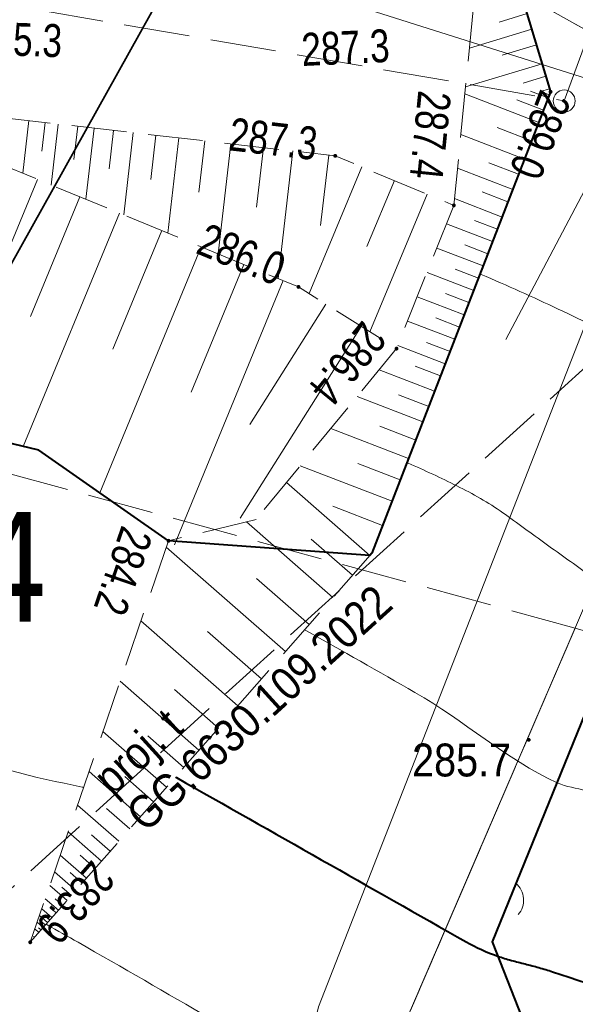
# Model space of a CAD drawing. Header units: metres. Extents: x 8377125 to 8377741, y 5529327 to 5529631.
# Tile 22 of 150: x 8377373 to 8377385, y 5529470 to 5529493. Entities that reach past the tile are written whole.
import ezdxf
from ezdxf.enums import TextEntityAlignment as Align

# ---------------------------------------------------------------- set-up
doc = ezdxf.new("R2010")
doc.units = ezdxf.units.M
doc.header["$MEASUREMENT"] = 0
for name, pattern in [('1.5_0.5', [2, 1.5, -0.5]), ('BUBZ01-500', [1.75, 1.25, -0.5]), ('egkk-500', [2, 1.5, -0.5]), ('egug-500', [1, 0.5, -0.5])]:
    doc.linetypes.add(name, pattern=pattern)
doc.layers.get('0').update_dxf_attribs({"color": 2})
for name, color, linetype in [('!granica', 2, 'Continuous'), ('!przekroje', 2, 'Continuous'), ('000 Inne (niezydentyfikowane)', 7, 'Continuous')]:
    doc.layers.add(name, color=color, linetype=linetype)
for name, color, linetype, lineweight in [('!NR otworow', 2, 'Continuous', 5), ('1 500 A2 Ramka', 2, 'Continuous', 0), ('1 500 A2 Ramka (Construction)', 2, 'Continuous', 0), ('217-kontur klasyfikacyjny', 7, 'Continuous', 0), ('218-kontur użytku gruntowego', 7, 'Continuous', 0), ('219-działka ewidencyjna', 7, 'Continuous', 0), ('BUBZ01', 7, 'Continuous', 0), ('BUBZ01_1', 7, 'Continuous', 0), ('KTOK05_01', 7, 'Continuous', 0), ('OTZK', 7, 'Continuous', 0), ('pikieta naturalna', 7, 'Continuous', 0), ('pikieta naturalna-Atr2', 7, 'Continuous', 0), ('przewód gazowy', 7, 'Continuous', 0), ('przewód kanalizacyjny - ob. projektowany', 7, 'Continuous', 0), ('przewód telekomunikacyjny napowietrzny - ob. projektowany', 7, 'Continuous', 0), ('przewód telekomunikacyjny napowietrzny - ob. projektowany-Atr1', 7, 'Continuous', 0), ('RTPW01', 7, 'Continuous', 0), ('studnia kanalizacyjna - ob. projektowany', 7, 'Continuous', 0), ('WWRPH_811', 7, 'Continuous', 0), ('WWRPH_814', 7, 'Continuous', 0)]:
    doc.layers.add(name, color=color, linetype=linetype, lineweight=lineweight)
doc.styles.get("Standard").update_dxf_attribs({"font": 'Working1250.shx', "width": 0.75})
doc.linetypes.add('KTOK05_01-500', pattern='A,3.75,[13,dgnlstyle-rozp_2015.shx,S=0.002777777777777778,R=0,X=0,Y=0],3.75', length=7.5)

# ---------------------------------------------------------------- blocks, each defined once
blk = doc.blocks.new('PW01')
at = {"linetype": 'Continuous', "lineweight": 13}
h = blk.add_hatch(color=0, dxfattribs=at)
edge = h.paths.add_edge_path()
edge.add_arc((0, 0), 0.04500000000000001, 0, 360)
blk = doc.blocks.new('US15')
at = {"color": 0, "linetype": 'Continuous', "lineweight": 13}
blk.add_circle((0, 0), 0.25, dxfattribs=at)
blk = doc.blocks.new('RTPW01')
at = {"layer": 'RTPW01', "linetype": 'Continuous', "lineweight": 13}
h = blk.add_hatch(color=7, dxfattribs=at)
edge = h.paths.add_edge_path()
edge.add_arc((0, 0), 0.004500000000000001, 0, 360)
blk = doc.blocks.new('*U23')
at = {"layer": '1 500 A2 Ramka (Construction)', "color": 2, "linetype": 'Continuous', "lineweight": 30}
blk.add_3dface([(-10.11719955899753, -20.54969160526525), (10.11721456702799, -20.54969160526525), (10.11721456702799, 9.148413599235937), (-10.11719955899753, 9.148413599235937)], dxfattribs=at)

msp = doc.modelspace()

# ---------------------------------------------------------------- linework, layer by layer
at = {"layer": '!granica', "color": 1, "linetype": 'Continuous', "lineweight": 40, "elevation": 288.7223571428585}
msp.add_lwpolyline([(8377368.898499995, 5529504.67142857), (8377369.672, 5529505.21), (8377374.779, 5529504.381), (8377378.486698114, 5529503.203641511), (8377381.317000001, 5529501.980000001), (8377382.413000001, 5529500.947000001), (8377383.125608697, 5529499.467260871), (8377383.158000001, 5529499.4), (8377383.411, 5529498.303), (8377383.224, 5529497.695), (8377383.543000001, 5529497.086), (8377383.513, 5529494.925000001), (8377384.609, 5529491.288000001), (8377380.536, 5529480.768), (8377380.486708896, 5529480.711829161), (8377375.9, 5529481.05), (8377372.944, 5529483.114), (8377369.963, 5529483.828000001), (8377368.391000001, 5529486.566000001), (8377363.039000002, 5529490.132000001), (8377363.775, 5529497.435), (8377367.90071326, 5529502.527429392), (8377368.839000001, 5529504.63), (8377368.898499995, 5529504.67142857)], dxfattribs=at)
at = {"layer": '!przekroje', "color": 1, "linetype": 'Continuous', "lineweight": 35}
msp.add_lwpolyline([(8377338.738488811, 5529420.24164327), (8377341.782587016, 5529426.340648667), (8377368.32, 5529480.21), (8377379.201, 5529499.73), (8377387.859220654, 5529519.936160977), (8377400, 5529548.919341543)], dxfattribs=at)
at = {"layer": '000 Inne (niezydentyfikowane)', "color": 6, "linetype": 'Continuous', "lineweight": 13}
msp.add_line((8377405.004836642, 5529526.288719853), (8377383.589999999, 5529485.639), dxfattribs=at)
at = {"layer": '217-kontur klasyfikacyjny', "color": 3, "linetype": 'egkk-500', "lineweight": 13, "flags": 128}
for points in [[(8377389.95, 5529490.16), (8377366.850000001, 5529503.08)], [(8377385.170000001, 5529479.06), (8377352.2, 5529488.06)], [(8377378.46, 5529463.480000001), (8377385.170000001, 5529479.06)], [(8377385.170000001, 5529479.06), (8377378.46, 5529463.480000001)], [(8377413.45951982, 5529470.727986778), (8377385.170000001, 5529479.06)]]:
    msp.add_lwpolyline(points, dxfattribs=at)
at = {"layer": '218-kontur użytku gruntowego', "color": 3, "linetype": 'egug-500', "lineweight": 13, "flags": 128}
for points in [[(8377366.850000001, 5529503.08), (8377389.95, 5529490.16)], [(8377389.95, 5529490.16), (8377366.850000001, 5529503.08)], [(8377378.46, 5529463.480000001), (8377385.170000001, 5529479.06)], [(8377385.170000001, 5529479.06), (8377378.46, 5529463.480000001)]]:
    msp.add_lwpolyline(points, dxfattribs=at)
at = {"layer": '219-działka ewidencyjna', "color": 7, "linetype": 'Continuous', "lineweight": 13, "flags": 128}
for points in [[(8377389.95, 5529490.16), (8377343.149173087, 5529516.328937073)], [(8377389.95, 5529490.16), (8377364.180000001, 5529498.31)], [(8377389.95, 5529490.16), (8377378.46, 5529463.480000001)]]:
    msp.add_lwpolyline(points, dxfattribs=at)
at = {"layer": 'BUBZ01', "color": 7, "linetype": 'BUBZ01-500', "lineweight": 13, "extrusion": (0.09938717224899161, 0.4121364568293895, 0.9056852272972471), "elevation": 3111766.138554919, "flags": 128}
msp.add_lwpolyline([(-6847630.83861216, -6646987.149743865), (-6847641.933452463, -6646985.243862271), (-6847644.436013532, -6646984.312150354)], dxfattribs=at)
at = {"layer": 'BUBZ01', "color": 7, "linetype": 'BUBZ01-500', "lineweight": 13, "extrusion": (-0.2121883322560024, -0.4280537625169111, 0.8784908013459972), "elevation": -4144248.783357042, "flags": 128}
msp.add_lwpolyline([(5049971.385478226, 7620929.457705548), (5049982.009301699, 7620933.813455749), (5049984.933406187, 7620934.0290455)], dxfattribs=at)
at = {"layer": 'BUBZ01', "color": 7, "linetype": 'BUBZ01-500', "lineweight": 13}
for points in [[(8377375.9, 5529481.05, 284.1960000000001), (8377372.944, 5529483.114, 284.038), (8377369.963, 5529483.828000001, 284.054), (8377368.391000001, 5529486.566000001, 284.053), (8377363.039000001, 5529490.132, 283.973), (8377363.775, 5529497.435, 284.331), (8377354.599, 5529503.470000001, 283.599), (8377340.35990658, 5529509.545487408, 281.8727691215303)], [(8377382.336, 5529496.989, 288.425), (8377383.027000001, 5529494.972, 288.177), (8377382.403000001, 5529488.699, 287.379), (8377381.097, 5529485.432, 286.3980000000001), (8377377.898, 5529481.537, 285.199), (8377375.9, 5529481.05, 284.1960000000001), (8377372.748000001, 5529471.893, 283.877)], [(8377372.748000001, 5529471.893, 283.877), (8377380.536, 5529480.768, 286.521), (8377384.609, 5529491.288000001, 288.965), (8377383.513, 5529494.925, 288.673)]]:
    msp.add_polyline3d(points, dxfattribs=at)
at = {"layer": 'BUBZ01_1', "color": 7, "linetype": 'Continuous', "lineweight": 13}
for p, q in [((8377383.435750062, 5529492.879187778, 288.3541256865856), (8377384.071745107, 5529493.070843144, 288.8218627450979)), ((8377382.759869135, 5529492.286564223, 287.8353807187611), (8377384.179196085, 5529492.714274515, 288.8504901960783)), ((8377383.503315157, 5529492.121650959, 288.3317452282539), (8377384.286647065, 5529492.357705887, 288.8791176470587)), ((8377382.672120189, 5529491.404434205, 287.7231633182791), (8377384.415588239, 5529491.929823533, 288.9134705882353)), ((8377383.982815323, 5529491.488249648, 288.5828673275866), (8377384.501549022, 5529491.644568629, 288.9363725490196)), ((8377382.656060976, 5529491.242992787, 287.7026260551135), (8377384.339264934, 5529490.591311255, 288.8031456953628)), ((8377384.149637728, 5529491.30562579, 288.6698485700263), (8377384.555053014, 5529491.148662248, 288.9326291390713)), ((8377384.380016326, 5529491.296786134, 288.8178724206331), (8377384.587509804, 5529491.359313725, 288.9592745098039)), ((8377384.480672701, 5529491.257572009, 288.8831194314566), (8377384.582026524, 5529491.218331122, 288.9488145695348)), ((8377383.839036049, 5529491.105432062, 288.4737165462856), (8377384.447158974, 5529490.869986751, 288.867887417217)), ((8377372.577435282, 5529489.429468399, 285.5138440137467), (8377372.715609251, 5529490.631046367, 285.9805430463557)), ((8377373.011918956, 5529489.934841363, 285.7956315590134), (8377373.087066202, 5529490.588331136, 286.0494503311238)), ((8377373.224240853, 5529489.162858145, 285.5641878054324), (8377373.384231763, 5529490.554158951, 286.1045761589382)), ((8377373.742712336, 5529489.744009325, 285.892507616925), (8377373.829980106, 5529490.502900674, 286.1872649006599)), ((8377374.014780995, 5529488.837001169, 285.6257191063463), (8377374.201437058, 5529490.460185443, 286.2561721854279)), ((8377374.546585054, 5529489.534094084, 285.9990712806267), (8377374.647185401, 5529490.408927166, 286.3388609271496)), ((8377374.877188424, 5529488.481520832, 285.6928441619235), (8377375.092933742, 5529490.357668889, 286.4215496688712)), ((8377382.56397852, 5529490.317298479, 287.5848667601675), (8377384.015582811, 5529489.755284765, 288.6089205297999)), ((8377383.39372181, 5529490.476721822, 288.1748897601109), (8377384.177423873, 5529490.17329801, 288.7060331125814)), ((8377375.496616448, 5529489.286012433, 286.1250101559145), (8377375.612973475, 5529490.297867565, 286.5180198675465)), ((8377375.883330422, 5529488.066793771, 285.771156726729), (8377376.133013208, 5529490.238066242, 286.6144900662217)), ((8377376.592806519, 5529488.999764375, 286.2703242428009), (8377376.72734433, 5529490.169721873, 286.7247417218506)), ((8377377.033206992, 5529487.592819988, 285.8606568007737), (8377377.321675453, 5529490.101377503, 286.8349933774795)), ((8377377.908234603, 5529488.656266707, 286.4447011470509), (8377378.064589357, 5529490.015947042, 286.9728079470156)), ((8377378.398685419, 5529487.02997612, 285.9669381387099), (8377378.73321187, 5529489.939059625, 287.096841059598)), ((8377379.366008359, 5529488.241444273, 286.6539605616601), (8377379.550417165, 5529489.845086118, 287.2484370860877)), ((8377383.203163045, 5529489.669266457, 288.0318968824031), (8377383.88071526, 5529489.406940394, 288.5279933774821)), ((8377379.102303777, 5529486.687721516, 286.0454697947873), (8377380.307399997, 5529489.573975, 287.2991749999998)), ((8377382.48724314, 5529489.545886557, 287.4867340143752), (8377383.74584771, 5529489.058596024, 288.4470662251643)), ((8377370.59543172, 5529483.67652189, 284.0506055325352), (8377372.910226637, 5529489.292293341, 285.5397466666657)), ((8377380.422391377, 5529487.757957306, 286.747588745), (8377381.050999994, 5529489.263499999, 287.3274999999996)), ((8377383.04725133, 5529489.008621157, 287.914902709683), (8377383.637953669, 5529488.779920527, 288.38232450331)), ((8377372.753105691, 5529486.161170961, 284.8301141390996), (8377373.879119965, 5529488.892920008, 285.6151599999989)), ((8377380.485261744, 5529485.817107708, 286.2898851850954), (8377381.794599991, 5529488.953024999, 287.3558249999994)), ((8377382.418181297, 5529488.851615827, 287.3984145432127), (8377383.503086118, 5529488.431576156, 288.3013973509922)), ((8377372.585061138, 5529483.199971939, 284.0399265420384), (8377374.778806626, 5529488.522073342, 285.6851866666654)), ((8377382.871063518, 5529488.355826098, 287.7867712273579), (8377383.395192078, 5529488.152900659, 288.2366556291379)), ((8377374.632824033, 5529485.417972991, 284.9146389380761), (8377375.747699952, 5529488.122700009, 285.7605999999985)), ((8377382.23600316, 5529488.281252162, 287.2535605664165), (8377383.287298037, 5529487.874225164, 288.1719139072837)), ((8377374.335263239, 5529482.142563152, 284.1123638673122), (8377376.647386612, 5529487.751853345, 285.830626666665)), ((8377382.014139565, 5529487.72625341, 287.0869080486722), (8377383.071509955, 5529487.31687417, 288.0424304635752)), ((8377382.652237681, 5529487.799651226, 287.638703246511), (8377383.179403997, 5529487.595549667, 288.1071721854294)), ((8377376.415864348, 5529484.440230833, 285.0327251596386), (8377377.61627994, 5529487.352480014, 285.9060399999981)), ((8377381.792275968, 5529487.171254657, 286.9202555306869), (8377382.855721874, 5529486.759523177, 287.9129470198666)), ((8377382.433411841, 5529487.243476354, 287.4906352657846), (8377382.963615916, 5529487.038198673, 287.9776887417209)), ((8377376.032763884, 5529480.957298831, 284.2030963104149), (8377378.515966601, 5529486.981633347, 285.9760666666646)), ((8377381.57041237, 5529486.616255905, 286.7536030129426), (8377382.639933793, 5529486.202172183, 287.7834635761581)), ((8377382.214586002, 5529486.687301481, 287.3425672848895), (8377382.747827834, 5529486.48084768, 287.8482052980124)), ((8377377.755507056, 5529483.704332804, 285.1577867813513), (8377379.482833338, 5529486.448166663, 286.1127222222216)), ((8377381.348548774, 5529486.061257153, 286.5869504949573), (8377382.424145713, 5529485.644821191, 287.6539801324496)), ((8377381.995760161, 5529486.13112661, 287.1944993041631), (8377382.532039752, 5529485.923496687, 287.7187218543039)), ((8377377.536151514, 5529481.565765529, 284.6637951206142), (8377380.289916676, 5529485.940083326, 286.2553611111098)), ((8377381.126685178, 5529485.506258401, 286.420297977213), (8377382.208357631, 5529485.087470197, 287.5244966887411)), ((8377381.776934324, 5529485.574951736, 287.0464313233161), (8377382.316251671, 5529485.366145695, 287.5892384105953)), ((8377380.701135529, 5529484.950008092, 286.2496281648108), (8377381.965596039, 5529484.46045033, 287.378827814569)), ((8377381.525605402, 5529485.031360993, 286.9014693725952), (8377382.10046359, 5529484.808794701, 287.4597549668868)), ((8377380.201912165, 5529484.342169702, 286.0625169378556), (8377381.695860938, 5529483.763761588, 287.2169735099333)), ((8377381.141126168, 5529484.379097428, 286.7269866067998), (8377381.830728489, 5529484.11210596, 287.2979006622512)), ((8377379.602844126, 5529483.612763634, 285.8379834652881), (8377381.372178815, 5529482.927735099, 287.0227483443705)), ((8377380.718199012, 5529483.661607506, 286.5350555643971), (8377381.534019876, 5529483.345748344, 287.1198609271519)), ((8377378.903931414, 5529482.761789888, 285.5760277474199), (8377380.994549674, 5529481.952370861, 286.7961523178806)), ((8377380.218376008, 5529482.81366487, 286.3082279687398), (8377381.183364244, 5529482.44005298, 286.9094503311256)), ((8377378.588412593, 5529482.377624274, 285.4577698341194), (8377380.486708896, 5529480.711829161, 286.5042658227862)), ((8377379.641657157, 5529481.835269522, 286.046503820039), (8377380.778761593, 5529481.395019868, 286.6666688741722)), ((8377377.680613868, 5529481.484013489, 285.0898717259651), (8377379.648759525, 5529479.756924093, 286.2197848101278)), ((8377375.849557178, 5529480.90345656, 284.1908949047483), (8377378.564354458, 5529478.521164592, 285.8516329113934)), ((8377379.150571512, 5529481.088918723, 285.8429339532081), (8377380.092379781, 5529480.262462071, 286.3703924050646)), ((8377377.90588892, 5529480.192655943, 285.3179656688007), (8377379.106556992, 5529479.139044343, 286.0357088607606)), ((8377375.271300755, 5529479.22354093, 284.1323721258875), (8377377.479949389, 5529477.285405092, 285.4834810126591)), ((8377376.791290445, 5529478.983391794, 284.9145952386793), (8377378.022151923, 5529477.903284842, 285.6675569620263)), ((8377374.798181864, 5529477.849064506, 284.0844898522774), (8377376.592708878, 5529476.274329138, 285.1822658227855)), ((8377376.035535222, 5529477.658084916, 284.7206522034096), (8377377.036329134, 5529476.779867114, 285.3328734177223)), ((8377374.403916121, 5529476.703667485, 284.0445879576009), (8377375.853341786, 5529475.431765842, 284.9312531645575)), ((8377375.430931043, 5529476.597839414, 284.5654977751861), (8377376.247670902, 5529475.881132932, 285.0651265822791)), ((8377374.088503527, 5529475.787349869, 284.0126664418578), (8377375.261848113, 5529474.757715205, 284.7304430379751)), ((8377374.901902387, 5529475.6701246, 284.4297376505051), (8377375.557594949, 5529475.094740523, 284.8308481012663)), ((8377373.825659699, 5529475.023751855, 283.98606517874), (8377374.768936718, 5529474.196006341, 284.5631012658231)), ((8377374.486237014, 5529474.941205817, 284.323068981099), (8377375.015392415, 5529474.476860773, 284.6467721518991)), ((8377373.615384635, 5529474.412873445, 283.9647841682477), (8377374.374607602, 5529473.746639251, 284.4292278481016)), ((8377374.146147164, 5529474.344817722, 284.2357946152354), (8377374.571772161, 5529473.971322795, 284.4961645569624)), ((8377373.431393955, 5529473.878354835, 283.9461632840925), (8377374.029569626, 5529473.353443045, 284.3120886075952)), ((8377373.881632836, 5529473.880960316, 284.1679145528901), (8377374.226734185, 5529473.578126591, 284.379025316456)), ((8377373.299972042, 5529473.496555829, 283.9328626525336), (8377373.783113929, 5529473.072588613, 284.2284177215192)), ((8377373.654906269, 5529473.483368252, 284.109731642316), (8377373.930987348, 5529473.241101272, 284.2786202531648)), ((8377373.19483451, 5529473.191116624, 283.9222221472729), (8377373.585949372, 5529472.847905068, 284.1614810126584)), ((8377373.465967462, 5529473.152041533, 284.0612458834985), (8377373.684531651, 5529472.96024684, 284.1949493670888)), ((8377373.089696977, 5529472.885677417, 283.9115816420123), (8377373.388784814, 5529472.623221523, 284.0945443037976)), ((8377373.314816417, 5529472.886980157, 284.0224572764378), (8377373.487367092, 5529472.735563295, 284.128012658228)), ((8377373.01084383, 5529472.656598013, 283.9036012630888), (8377373.240911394, 5529472.454708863, 284.0443417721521)), ((8377373.201453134, 5529472.688184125, 283.9933658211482), (8377373.339493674, 5529472.567050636, 284.0778101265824)), ((8377372.905706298, 5529472.351158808, 283.8929607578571), (8377373.043746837, 5529472.230025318, 283.9774050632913)), ((8377372.958275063, 5529472.503878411, 283.8982810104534), (8377373.142329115, 5529472.342367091, 284.0108734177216)), ((8377373.012514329, 5529472.356857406, 283.9448800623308), (8377373.093037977, 5529472.286196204, 283.9941392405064)), ((8377373.088089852, 5529472.489388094, 283.9642743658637), (8377373.191620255, 5529472.398537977, 284.0276075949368)), ((8377372.853137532, 5529472.198439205, 283.8876405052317), (8377372.945164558, 5529472.117683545, 283.9439367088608)), ((8377372.936938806, 5529472.22432672, 283.9254857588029), (8377372.994455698, 5529472.173854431, 283.960670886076)), ((8377372.823575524, 5529472.025530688, 283.8963943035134), (8377372.846582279, 5529472.005341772, 283.9104683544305))]:
    msp.add_line(p, q, dxfattribs=at)
at = {"layer": 'KTOK05_01', "color": 7, "linetype": 'KTOK05_01-500', "lineweight": 40}
msp.add_polyline3d([(8377386.04, 5529478.706, 286.816), (8377383.275, 5529471.905, 285.067), (8377384.299000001, 5529469.315000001, 284.537), (8377392.455, 5529465.668, 284.35), (8377407.289461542, 5529459.041120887, 284.418058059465)], dxfattribs=at)
at = {"layer": 'OTZK', "color": 7, "linetype": 'Continuous', "lineweight": 13}
msp.add_arc((8377383.49453247, 5529472.854832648), 0.5, 318.5903776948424, 49.89341909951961, dxfattribs=at)
at = {"layer": 'przewód gazowy', "color": 52, "linetype": 'Continuous', "lineweight": 13, "flags": 128}
msp.add_lwpolyline([(8377363.946289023, 5529436.865887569), (8377360.430000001, 5529443.84), (8377371.03, 5529453.480000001), (8377375.430000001, 5529457.17), (8377379.16, 5529469.760000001), (8377379.32, 5529470.42), (8377385.751675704, 5529486.890242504)], dxfattribs=at)
at = {"layer": 'przewód kanalizacyjny - ob. projektowany', "color": 34, "linetype": '1.5_0.5', "lineweight": 13, "flags": 128}
msp.add_lwpolyline([(8377409.008715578, 5529560.328871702), (8377400.12, 5529534.95), (8377390.52, 5529506.46), (8377384.920000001, 5529491.08), (8377346.66, 5529497.71), (8377332.313557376, 5529485.397792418)], dxfattribs=at)
at = {"layer": 'przewód telekomunikacyjny napowietrzny - ob. projektowany', "color": 30, "linetype": '1.5_0.5', "lineweight": 13, "flags": 128}
msp.add_lwpolyline([(8377477.416176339, 5529527.167573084), (8377481.890000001, 5529520.09), (8377477.310000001, 5529500.260000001), (8377460.87, 5529487.91), (8377428.53, 5529482.600000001), (8377391.930000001, 5529490.940000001), (8377363.41, 5529465.03), (8377404.484247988, 5529452.702066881)], dxfattribs=at)
at = {"layer": 'WWRPH_811', "color": 34, "linetype": 'Continuous', "lineweight": 13}
for points, knots in [([(8377383.000798, 5529487.134236, 288), (8377383.010016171, 5529487.130359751, 288), (8377383.019234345, 5529487.126483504, 288), (8377383.028452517, 5529487.122607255, 288), (8377383.619598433, 5529486.874029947, 288), (8377384.203776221, 5529486.608730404, 288), (8377384.783142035, 5529486.333771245, 288), (8377385.072779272, 5529486.196313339, 288), (8377385.362097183, 5529486.058234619, 288.0000000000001), (8377385.651540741, 5529485.920381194, 288.0000000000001), (8377385.940475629, 5529485.782770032, 288.0000000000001), (8377386.229219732, 5529485.644889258, 288.0000000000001), (8377386.517834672, 5529485.506504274, 288), (8377386.608862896, 5529485.462858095, 288), (8377386.692000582, 5529485.403566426, 287.9999999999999), (8377386.770206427, 5529485.339170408, 287.9999999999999), (8377386.850302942, 5529485.27321758, 287.9999999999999), (8377386.922568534, 5529485.199427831, 288), (8377387.001347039, 5529485.132402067, 288), (8377387.078996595, 5529485.066336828, 288), (8377387.157222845, 5529485.002051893, 288), (8377387.239767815, 5529484.94109658, 288), (8377387.280189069, 5529484.911247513, 288), (8377387.324575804, 5529484.88949988, 288), (8377387.370618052, 5529484.868397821, 288), (8377387.417144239, 5529484.847073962, 288), (8377387.463777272, 5529484.830648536, 288), (8377387.513980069, 5529484.820151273, 288), (8377387.670502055, 5529484.787422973, 288), (8377387.827319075, 5529484.769110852, 288.0000000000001), (8377387.983808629, 5529484.779246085, 288.0000000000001), (8377388.14056032, 5529484.789398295, 288.0000000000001), (8377388.29740611, 5529484.803378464, 288), (8377388.454019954, 5529484.824624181, 288), (8377388.611596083, 5529484.846000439, 288), (8377388.767063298, 5529484.87325448, 288.0000000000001), (8377388.924325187, 5529484.893337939, 288.0000000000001), (8377389.002497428, 5529484.903321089, 288.0000000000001), (8377389.08070931, 5529484.912712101, 288), (8377389.159422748, 5529484.916774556, 288), (8377389.237742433, 5529484.920816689, 288), (8377389.316075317, 5529484.922549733, 288), (8377389.394435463, 5529484.922439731, 288), (8377389.609529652, 5529484.922137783, 288), (8377389.824623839, 5529484.921411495, 288), (8377390.039718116, 5529484.921089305, 288), (8377390.254835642, 5529484.920767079, 288), (8377390.469954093, 5529484.921372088, 287.9999999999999), (8377390.685071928, 5529484.921048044, 287.9999999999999), (8377390.900518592, 5529484.920723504, 287.9999999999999), (8377391.115344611, 5529484.902268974, 288), (8377391.330120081, 5529484.880198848, 288), (8377391.438441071, 5529484.869067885, 288), (8377391.545338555, 5529484.851276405, 288), (8377391.652411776, 5529484.831309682, 288), (8377391.76102434, 5529484.811055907, 288), (8377391.868290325, 5529484.787501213, 288), (8377391.974485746, 5529484.756424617, 288), (8377393.034466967, 5529484.446236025, 288), (8377394.07491516, 5529484.090568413, 288.0000000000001), (8377395.082876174, 5529483.646803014, 288.0000000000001), (8377396.077540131, 5529483.208891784, 288.0000000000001), (8377397.067813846, 5529482.766569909, 288), (8377398.052047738, 5529482.308200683, 288), (8377398.551584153, 5529482.075560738, 288), (8377399.0524957, 5529481.846000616, 288), (8377399.549548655, 5529481.608187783, 288), (8377400.04579832, 5529481.370759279, 288), (8377400.541807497, 5529481.132838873, 288.0000000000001), (8377401.038030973, 5529480.895360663, 288.0000000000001), (8377401.534302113, 5529480.657859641, 288.0000000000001), (8377402.03066774, 5529480.420561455, 288), (8377402.527054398, 5529480.183297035, 288), (8377403.024348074, 5529479.945599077, 288), (8377403.524738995, 5529479.714689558, 288), (8377404.026178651, 5529479.485574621, 288), (8377404.52617975, 5529479.25711698, 288), (8377405.032099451, 5529479.042523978, 288), (8377405.54206104, 5529478.837018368, 288), (8377406.051708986, 5529478.63163915, 288), (8377406.563500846, 5529478.432571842, 288), (8377407.079556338, 5529478.244321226, 288), (8377407.595037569, 5529478.056280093, 288), (8377408.111746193, 5529477.872147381, 288), (8377408.628187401, 5529477.686751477, 288), (8377409.143311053, 5529477.501828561, 288), (8377409.65615302, 5529477.320940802, 288), (8377410.177477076, 5529477.143577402, 288), (8377410.544083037, 5529477.018851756, 288), (8377410.933698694, 5529476.960052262, 287.9999999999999), (8377411.31808713, 5529476.964956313, 287.9999999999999), (8377411.716086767, 5529476.970034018, 287.9999999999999), (8377412.114095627, 5529477.006590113, 288), (8377412.512346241, 5529477.017004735, 288), (8377412.907364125, 5529477.027334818, 288), (8377413.3028926, 5529477.038767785, 287.9999999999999), (8377413.697961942, 5529477.030222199, 287.9999999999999), (8377413.890384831, 5529477.026059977, 287.9999999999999), (8377414.07997894, 5529476.986839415, 288), (8377414.26806212, 5529476.938050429, 288), (8377414.362156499, 5529476.913642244, 288), (8377414.453570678, 5529476.886391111, 288.0000000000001), (8377414.544028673, 5529476.852531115, 288.0000000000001), (8377414.589689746, 5529476.835439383, 288.0000000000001), (8377414.634476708, 5529476.817075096, 288.0000000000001), (8377414.679315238, 5529476.798070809, 288.0000000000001), (8377414.724648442, 5529476.77885686, 288.0000000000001), (8377414.768778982, 5529476.757919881, 288), (8377414.812641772, 5529476.735108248, 288), (8377415.125477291, 5529476.572412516, 287.9999999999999), (8377415.408811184, 5529476.36651509, 288.0000000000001), (8377415.664264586, 5529476.118173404, 288.0000000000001), (8377415.921710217, 5529475.867894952, 288.0000000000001), (8377416.153126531, 5529475.603498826, 288), (8377416.348603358, 5529475.308935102, 288), (8377416.549233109, 5529475.006606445, 288), (8377416.748921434, 5529474.704296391, 288), (8377416.945814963, 5529474.399803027, 288), (8377417.143156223, 5529474.094617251, 288), (8377417.329741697, 5529473.7823484, 288), (8377417.536056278, 5529473.483186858, 288)], [0, 0, 0, 0, 0.000783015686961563, 0.000783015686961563, 0.000783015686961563, 0.05099649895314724, 0.05099649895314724, 0.05099649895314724, 0.07609928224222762, 0.07609928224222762, 0.07609928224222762, 0.1011579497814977, 0.1011579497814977, 0.1011579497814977, 0.1090613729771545, 0.1090613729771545, 0.1090613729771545, 0.1171558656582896, 0.1171558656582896, 0.1171558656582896, 0.1251343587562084, 0.1251343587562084, 0.1251343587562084, 0.1290413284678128, 0.1290413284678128, 0.1290413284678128, 0.13298936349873, 0.13298936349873, 0.13298936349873, 0.1452985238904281, 0.1452985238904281, 0.1452985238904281, 0.157628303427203, 0.157628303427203, 0.157628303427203, 0.1700338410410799, 0.1700338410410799, 0.1700338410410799, 0.176200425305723, 0.176200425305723, 0.176200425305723, 0.1823361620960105, 0.1823361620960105, 0.1823361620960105, 0.1991784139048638, 0.1991784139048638, 0.1991784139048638, 0.2160224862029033, 0.2160224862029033, 0.2160224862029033, 0.2328923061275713, 0.2328923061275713, 0.2328923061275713, 0.2414005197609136, 0.2414005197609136, 0.2414005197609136, 0.2500310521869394, 0.2500310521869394, 0.2500310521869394, 0.336176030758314, 0.336176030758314, 0.336176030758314, 0.4211845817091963, 0.4211845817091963, 0.4211845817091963, 0.4643296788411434, 0.4643296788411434, 0.4643296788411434, 0.50740504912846, 0.50740504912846, 0.50740504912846, 0.550484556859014, 0.550484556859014, 0.550484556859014, 0.59364278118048, 0.59364278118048, 0.59364278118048, 0.6366771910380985, 0.6366771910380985, 0.6366771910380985, 0.6796851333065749, 0.6796851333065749, 0.6796851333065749, 0.7226452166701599, 0.7226452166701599, 0.7226452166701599, 0.7654956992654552, 0.7654956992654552, 0.7654956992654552, 0.7956290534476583, 0.7956290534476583, 0.7956290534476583, 0.8268294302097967, 0.8268294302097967, 0.8268294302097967, 0.8577765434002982, 0.8577765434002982, 0.8577765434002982, 0.872849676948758, 0.872849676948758, 0.872849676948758, 0.8803904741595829, 0.8803904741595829, 0.8803904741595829, 0.8841968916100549, 0.8841968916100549, 0.8841968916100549, 0.8880453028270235, 0.8880453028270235, 0.8880453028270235, 0.9154927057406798, 0.9154927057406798, 0.9154927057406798, 0.943154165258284, 0.943154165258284, 0.943154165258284, 0.9715448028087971, 0.9715448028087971, 0.9715448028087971, 1, 1, 1, 1]), ([(8377381.334268, 5529482.829817, 287), (8377381.34348617, 5529482.825940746, 287), (8377381.352704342, 5529482.822064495, 287), (8377381.361922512, 5529482.818188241, 287), (8377381.738361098, 5529482.659895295, 287), (8377382.106525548, 5529482.484040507, 287), (8377382.473025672, 5529482.302132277, 287), (8377382.835489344, 5529482.122227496, 287), (8377383.190249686, 5529481.925667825, 286.9999999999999), (8377383.518984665, 5529481.690612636, 286.9999999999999), (8377383.850302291, 5529481.453710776, 286.9999999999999), (8377384.177160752, 5529481.211495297, 286.9999999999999), (8377384.507615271, 5529480.973847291, 286.9999999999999), (8377384.838089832, 5529480.736184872, 286.9999999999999), (8377385.169150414, 5529480.499564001, 286.9999999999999), (8377385.501018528, 5529480.263584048, 286.9999999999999), (8377385.666142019, 5529480.146170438, 286.9999999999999), (8377385.834632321, 5529480.032580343, 286.9999999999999), (8377386.018916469, 5529479.945811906, 286.9999999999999), (8377386.261771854, 5529479.831465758, 286.9999999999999), (8377386.513389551, 5529479.744555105, 287), (8377386.76498158, 5529479.655012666, 287), (8377387.143991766, 5529479.520121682, 287.0000000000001), (8377387.535930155, 5529479.421491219, 287), (8377387.906704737, 5529479.265723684, 287), (8377388.602731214, 5529478.973313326, 287), (8377389.294355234, 5529478.671262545, 287), (8377389.985694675, 5529478.368258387, 287), (8377390.676880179, 5529478.065321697, 287), (8377391.367007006, 5529477.760070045, 287), (8377392.058714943, 5529477.45834253, 287), (8377392.750220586, 5529477.156703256, 287), (8377393.443405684, 5529476.859056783, 287), (8377394.138060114, 5529476.564650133, 287), (8377394.485352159, 5529476.417461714, 287), (8377394.8343758, 5529476.274560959, 287), (8377395.18394659, 5529476.132848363, 287), (8377395.533574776, 5529475.991112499, 287), (8377395.884024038, 5529475.851607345, 287), (8377396.236024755, 5529475.715855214, 287), (8377396.875386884, 5529475.469279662, 287), (8377397.516146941, 5529475.226613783, 287), (8377398.159955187, 5529474.992025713, 287), (8377398.803752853, 5529474.757441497, 287), (8377399.447929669, 5529474.524015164, 287), (8377400.092819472, 5529474.292501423, 287), (8377400.737733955, 5529474.06097882, 287), (8377401.383813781, 5529473.832725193, 287), (8377402.028304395, 5529473.600027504, 287), (8377402.672791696, 5529473.367331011, 287), (8377403.316412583, 5529473.132264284, 287), (8377403.960096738, 5529472.897349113, 287), (8377405.247024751, 5529472.427679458, 287), (8377406.532965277, 5529471.955418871, 287.0000000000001), (8377407.818137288, 5529471.480917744, 287.0000000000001), (8377408.460745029, 5529471.243659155, 287.0000000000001), (8377409.101009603, 5529471.000225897, 287.0000000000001), (8377409.740394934, 5529470.754350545, 287.0000000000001), (8377410.060178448, 5529470.631377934, 287.0000000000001), (8377410.378520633, 5529470.504843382, 287.0000000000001), (8377410.697140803, 5529470.378876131, 287.0000000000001), (8377411.015890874, 5529470.252857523, 287.0000000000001), (8377411.338390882, 5529470.135224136, 287), (8377411.649939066, 5529469.99237815, 287), (8377411.969081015, 5529469.846050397, 287), (8377412.288222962, 5529469.699722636, 287), (8377412.607364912, 5529469.553394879, 287)], [0, 0, 0, 0, 0.0008804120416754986, 0.0008804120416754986, 0.0008804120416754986, 0.03683343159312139, 0.03683343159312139, 0.03683343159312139, 0.07239048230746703, 0.07239048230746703, 0.07239048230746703, 0.1082268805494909, 0.1082268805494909, 0.1082268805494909, 0.1440654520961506, 0.1440654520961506, 0.1440654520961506, 0.1618972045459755, 0.1618972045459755, 0.1618972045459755, 0.1853964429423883, 0.1853964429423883, 0.1853964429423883, 0.2207968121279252, 0.2207968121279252, 0.2207968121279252, 0.2872511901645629, 0.2872511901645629, 0.2872511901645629, 0.3536907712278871, 0.3536907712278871, 0.3536907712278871, 0.4201109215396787, 0.4201109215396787, 0.4201109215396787, 0.4533176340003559, 0.4533176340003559, 0.4533176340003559, 0.4865297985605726, 0.4865297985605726, 0.4865297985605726, 0.5468552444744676, 0.5468552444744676, 0.5468552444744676, 0.6071796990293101, 0.6071796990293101, 0.6071796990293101, 0.6675064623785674, 0.6675064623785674, 0.6675064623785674, 0.7278329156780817, 0.7278329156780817, 0.7278329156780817, 0.8484445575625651, 0.8484445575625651, 0.8484445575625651, 0.908752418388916, 0.908752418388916, 0.908752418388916, 0.9389149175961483, 0.9389149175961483, 0.9389149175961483, 0.9690897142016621, 0.9690897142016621, 0.9690897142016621, 1, 1, 1, 1]), ([(8377379.001375, 5529479.019182, 286), (8377379.010123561, 5529479.01433817, 286), (8377379.018872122, 5529479.009494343, 286), (8377379.027620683, 5529479.004650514, 286), (8377379.862395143, 5529478.54245967, 286), (8377380.688441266, 5529478.064244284, 286), (8377381.517311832, 5529477.591973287, 286), (8377382.629870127, 5529476.958063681, 286), (8377383.587475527, 5529476.067607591, 286), (8377384.759602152, 5529475.530244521, 286), (8377384.967968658, 5529475.434718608, 286), (8377385.201346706, 5529475.417521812, 286), (8377385.416546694, 5529475.343265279, 286), (8377386.33223621, 5529475.027299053, 286), (8377387.248662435, 5529474.712938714, 286), (8377388.162688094, 5529474.391620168, 286), (8377390.887752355, 5529473.433645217, 286), (8377393.610157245, 5529472.470394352, 286), (8377396.330367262, 5529471.49836948, 286), (8377399.05037839, 5529470.526415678, 286), (8377401.76037755, 5529469.524524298, 286), (8377404.406505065, 5529468.360392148, 286), (8377406.398449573, 5529467.484059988, 286), (8377408.358157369, 5529466.54505146, 286), (8377410.310156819, 5529465.587741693, 286), (8377410.319135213, 5529465.583338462, 286), (8377410.328113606, 5529465.57893523, 286), (8377410.337092, 5529465.574532, 286)], [0, 0, 0, 0, 0.0008770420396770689, 0.0008770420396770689, 0.0008770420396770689, 0.08456306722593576, 0.08456306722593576, 0.08456306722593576, 0.1968913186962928, 0.1968913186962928, 0.1968913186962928, 0.2168596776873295, 0.2168596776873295, 0.2168596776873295, 0.3018263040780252, 0.3018263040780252, 0.3018263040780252, 0.5551447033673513, 0.5551447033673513, 0.5551447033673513, 0.8084445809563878, 0.8084445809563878, 0.8084445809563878, 0.9991229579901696, 0.9991229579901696, 0.9991229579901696, 1, 1, 1, 1]), ([(8377369.498135, 5529478.765398, 284), (8377369.501989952, 5529478.756170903, 284), (8377369.505844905, 5529478.746943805, 284), (8377369.509699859, 5529478.737716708, 284), (8377369.829227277, 5529477.972905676, 284), (8377370.08764924, 5529477.17586098, 284), (8377370.781179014, 5529476.600745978, 284), (8377371.719173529, 5529475.822906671, 284), (8377372.839410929, 5529475.672103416, 284), (8377373.934054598, 5529475.430227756, 284), (8377373.943819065, 5529475.428070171, 284), (8377373.953583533, 5529475.425912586, 284), (8377373.963348, 5529475.423755, 284)], [0, 0, 0, 0, 0.00507634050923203, 0.00507634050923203, 0.00507634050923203, 0.4258415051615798, 0.4258415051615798, 0.4258415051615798, 0.9949236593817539, 0.9949236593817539, 0.9949236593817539, 1, 1, 1, 1]), ([(8377373.110301, 5529472.305869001, 284), (8377373.119003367, 5529472.300942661, 284), (8377373.127705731, 5529472.296016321, 284), (8377373.136408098, 5529472.29108998, 284), (8377373.369743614, 5529472.159000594, 284), (8377373.602856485, 5529472.026517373, 284), (8377373.836075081, 5529471.894222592, 284), (8377375.859491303, 5529470.746426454, 284), (8377377.852420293, 5529469.550842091, 284), (8377379.893099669, 5529468.427601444, 284), (8377380.632097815, 5529468.020838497, 284), (8377381.44391523, 5529467.767850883, 284), (8377382.231790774, 5529467.46962036, 284), (8377382.241143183, 5529467.46608024, 284), (8377382.25049559, 5529467.462540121, 284), (8377382.259848, 5529467.459000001, 284)], [0, 0, 0, 0, 0.00289279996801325, 0.00289279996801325, 0.00289279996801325, 0.08045710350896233, 0.08045710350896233, 0.08045710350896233, 0.7534088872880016, 0.7534088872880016, 0.7534088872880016, 0.997107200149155, 0.997107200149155, 0.997107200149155, 1, 1, 1, 1])]:
    msp.add_open_spline(points, degree=3, knots=knots, dxfattribs=at)
at = {"layer": 'WWRPH_814', "color": 34, "linetype": 'Continuous', "lineweight": 40}
msp.add_open_spline([(8377376.055838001, 5529475.662525, 285), (8377376.064540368, 5529475.657598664, 285), (8377376.073242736, 5529475.652672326, 285), (8377376.081945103, 5529475.647745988, 285), (8377378.283067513, 5529474.40170902, 285), (8377380.481251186, 5529473.150897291, 285), (8377382.682293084, 5529471.904306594, 285), (8377382.912219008, 5529471.774084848, 285), (8377383.154560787, 5529471.665790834, 285), (8377383.40439604, 5529471.577382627, 285), (8377383.506752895, 5529471.541162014, 285), (8377383.609979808, 5529471.509071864, 284.9999999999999), (8377383.714634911, 5529471.481386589, 284.9999999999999), (8377383.819241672, 5529471.453714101, 284.9999999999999), (8377383.923847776, 5529471.426075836, 285), (8377384.028499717, 5529471.398592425, 285), (8377384.133095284, 5529471.371123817, 285), (8377384.237796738, 5529471.344085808, 285), (8377384.342367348, 5529471.316497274, 285), (8377384.446847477, 5529471.28893261, 285), (8377384.550122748, 5529471.256884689, 285), (8377384.652614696, 5529471.222598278, 285), (8377385.675048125, 5529470.880565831, 285), (8377386.694989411, 5529470.532732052, 285), (8377387.7124189, 5529470.176781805, 285), (8377388.730148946, 5529469.820726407, 285), (8377389.747786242, 5529469.464659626, 285), (8377390.764067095, 5529469.104515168, 285), (8377391.836416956, 5529468.72450126, 285), (8377392.906934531, 5529468.339612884, 285), (8377393.976469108, 5529467.951666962, 285), (8377394.511159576, 5529467.757721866, 285), (8377395.043055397, 5529467.5564633, 285.0000000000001), (8377395.57493653, 5529467.354832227, 285.0000000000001), (8377396.107116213, 5529467.153087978, 285.0000000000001), (8377396.636169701, 5529466.943877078, 285), (8377397.163070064, 5529466.728405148, 285), (8377398.049801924, 5529466.365782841, 285), (8377398.929164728, 5529465.986476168, 284.9999999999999), (8377399.798191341, 5529465.583469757, 284.9999999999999), (8377400.666988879, 5529465.180569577, 284.9999999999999), (8377401.533159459, 5529464.772979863, 285), (8377402.394738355, 5529464.355327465, 285), (8377404.117238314, 5529463.520341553, 285), (8377405.839590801, 5529462.685249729, 285), (8377407.559468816, 5529461.844963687, 285), (8377407.568453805, 5529461.840573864, 285), (8377407.577391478, 5529461.836086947, 285), (8377407.586404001, 5529461.831754, 285), (8377407.844217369, 5529461.707805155, 285), (8377408.102030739, 5529461.583856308, 285), (8377408.359844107, 5529461.459907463, 285)], degree=3, knots=[0, 0, 0, 0, 0.0008479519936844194, 0.0008479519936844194, 0.0008479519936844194, 0.2153236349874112, 0.2153236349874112, 0.2153236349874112, 0.2377282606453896, 0.2377282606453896, 0.2377282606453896, 0.2469073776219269, 0.2469073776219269, 0.2469073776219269, 0.25608225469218, 0.25608225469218, 0.25608225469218, 0.2652521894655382, 0.2652521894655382, 0.2652521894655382, 0.2744141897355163, 0.2744141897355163, 0.2744141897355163, 0.3658119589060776, 0.3658119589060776, 0.3658119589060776, 0.457236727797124, 0.457236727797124, 0.457236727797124, 0.5537054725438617, 0.5537054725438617, 0.5537054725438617, 0.6019329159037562, 0.6019329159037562, 0.6019329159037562, 0.6501874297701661, 0.6501874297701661, 0.6501874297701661, 0.7313959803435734, 0.7313959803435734, 0.7313959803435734, 0.8125831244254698, 0.8125831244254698, 0.8125831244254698, 0.9748954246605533, 0.9748954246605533, 0.9748954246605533, 0.9757433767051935, 0.9757433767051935, 0.9757433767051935, 1, 1, 1, 1], dxfattribs=at)

# ---------------------------------------------------------------- block references
at = {"layer": '1 500 A2 Ramka', "color": 2, "linetype": 'Continuous', "lineweight": 30, "xscale": 10, "yscale": 10, "zscale": 10, "rotation": 90}
msp.add_blockref('*U23', (8377301.831868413, 5529509.981696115), dxfattribs=at)
at = {"layer": 'pikieta naturalna', "color": 7, "linetype": 'Continuous', "lineweight": 13}
msp.add_blockref('PW01', (8377384.11, 5529476.510000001), dxfattribs=at)
at = {"layer": 'RTPW01', "color": 7, "linetype": 'Continuous', "lineweight": 13, "xscale": 10, "yscale": 10}
for p in [(8377384.609, 5529491.288000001, 288.965), (8377379.699, 5529489.828000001, 287.276), (8377382.403000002, 5529488.699, 287.379), (8377378.862000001, 5529486.839000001, 286.003), (8377381.097, 5529485.432, 286.3980000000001), (8377375.9, 5529481.05, 284.1960000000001), (8377372.748000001, 5529471.893, 283.877)]:
    msp.add_blockref('RTPW01', p, dxfattribs=at)
at = {"layer": 'studnia kanalizacyjna - ob. projektowany', "color": 34, "linetype": 'Continuous', "lineweight": 13}
msp.add_blockref('US15', (8377384.920000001, 5529491.08), dxfattribs=at)

# ---------------------------------------------------------------- texts
at = {"layer": '!NR otworow', "color": 0, "linetype": 'Continuous', "insert": (8377370.77549207, 5529481.703483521), "char_height": 2.5, "width": 1.300691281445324, "attachment_point": 1}
msp.add_mtext('{\\fVerdana|b0|i0|c238|p34;\\C1;J4}', dxfattribs=at)
at = {"layer": 'pikieta naturalna-Atr2', "color": 7, "width": 0.9}
msp.add_text('285.7', height=0.75, dxfattribs=at).set_placement((8377383.71, 5529476.05), align=Align.MIDDLE_RIGHT)
at = {"layer": 'przewód telekomunikacyjny napowietrzny - ob. projektowany-Atr1', "color": 30, "insert": (8377374.748498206, 5529475.065427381), "char_height": 0.7500000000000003, "attachment_point": 4, "rotation": 42.25399999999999, "line_spacing_factor": 0.8999999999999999}
msp.add_mtext('\\H1x;\\W0.9;proj. t \\PGG.6630.109.2022', dxfattribs=at)
at = {"layer": 'RTPW01', "color": 7, "linetype": 'Continuous', "lineweight": 13, "attachment_point": 7, "line_spacing_factor": 0.6}
for s, insert, char_height, rotation in [('\\FWORKING_1250;\\H1x;\\W0.8;285.3', (8377371.452888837, 5529492.13752261, 285.347), 0.75, 357.91155282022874), ('\\FWORKING_1250;\\H1x;\\W0.8;287.3', (8377378.949168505, 5529491.865016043, 287.329), 0.75, 2.7443784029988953), ('\\FWORKING_1250;\\H1x;\\W0.8;287.4', (8377381.585649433, 5529491.337217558, 287.379), 0.75, 264.3192512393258), ('\\FWORKING_1250;\\H1x;\\W0.8;289.0', (8377384.375863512, 5529491.378262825, 288.965), 0.75, 248.8352260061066), ('\\FWORKING_1250;\\H1x;\\W0.8;287.3', (8377377.246807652, 5529489.946926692, 287.276), 0.75, 353.44015645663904), ('\\FWORKING_1250;\\H1x;\\W0.8;286.0', (8377376.489783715, 5529487.609120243, 286.003), 0.75, 337.5987707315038), ('\\FWORKING_1250;\\H1x;\\W0.8;286.4', (8377380.32371335, 5529486.108856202, 286.3980000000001), 0.7500000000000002, 230.60341762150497), ('\\FWORKING_1250;\\H1x;\\W0.8;284.2', (8377374.828960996, 5529481.428858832, 284.1960000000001), 0.75, 251.00563852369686), ('\\FWORKING_1250;\\H1x;\\W0.8;283.9', (8377374.154255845, 5529473.803966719, 283.877), 0.75, 228.73236463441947)]:
    msp.add_mtext(s, dxfattribs=dict(at, insert=insert, char_height=char_height, rotation=rotation))

doc.saveas('drawing.dxf')
